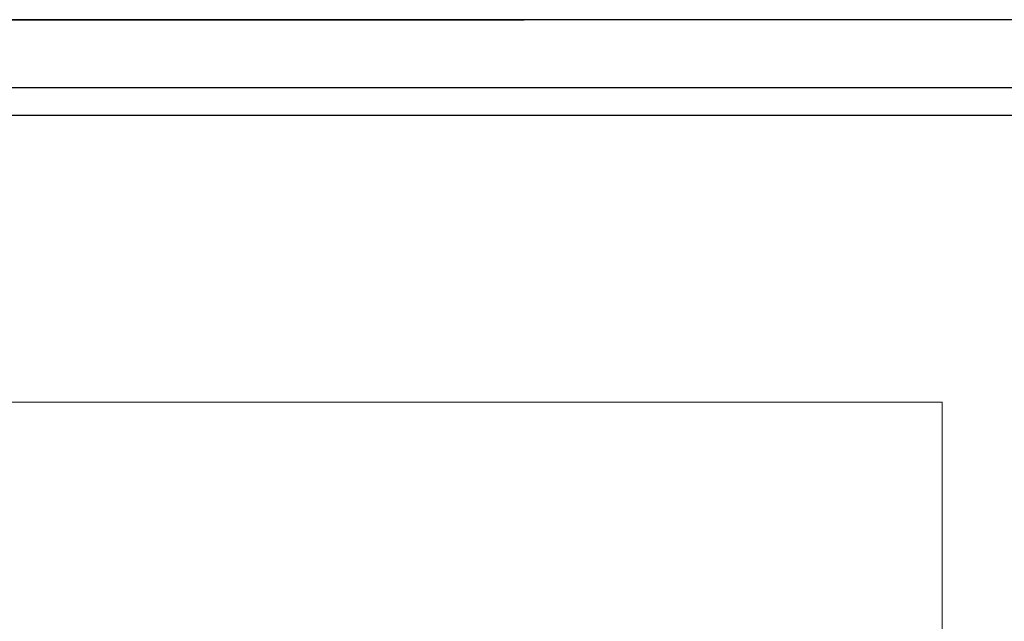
# Model space of a CAD drawing. Header units: metres. Extents: x 0 to 0.84, y 0 to 0.297.
# Tile 19 of 20: x 0.693 to 0.765, y 0.253 to 0.297. Entities that reach past the tile are written whole.
import ezdxf

# ---------------------------------------------------------------- set-up
doc = ezdxf.new("R2010")
doc.units = ezdxf.units.M
doc.linetypes.add('Teckovana 0.5x', pattern=[0.04, 0, -0.04])
doc.layers.add('Legende_ Beschreibung', color=7, linetype='Continuous', lineweight=25)
doc.layers.add('Standard', color=7, linetype='Continuous', lineweight=25)

msp = doc.modelspace()

# ---------------------------------------------------------------- linework, layer by layer
at = {"layer": 'Legende_ Beschreibung', "color": 7, "linetype": 'Continuous', "lineweight": 25, "transparency": 33554687}
msp.add_line((0.655, 0.29), (0.83, 0.29), dxfattribs=at)
at = {"layer": 'Standard', "color": 7, "linetype": 'Teckovana 0.5x', "lineweight": 35, "transparency": 33554687}
msp.add_line((0.63, 0.297), (0.84, 0.297), dxfattribs=at)
at = {"layer": 'Standard', "color": 7, "linetype": 'Continuous', "lineweight": 25, "transparency": 33554687}
for points in [[(0, 0), (0.84, 0), (0.84, 0.297), (0, 0.297), (0, 0)], [(0.005, 0.005), (0.835, 0.005), (0.835, 0.292), (0.005, 0.292), (0.005, 0.005)]]:
    msp.add_lwpolyline(points, close=True, dxfattribs=at)
at = {"layer": 'Standard', "color": 7, "linetype": 'Continuous', "lineweight": 13, "transparency": 33554687}
msp.add_lwpolyline([(0.666049, 0.228575), (0.760621, 0.228575), (0.760621, 0.268975), (0.666049, 0.268975), (0.666049, 0.228575)], dxfattribs=at)

doc.saveas('drawing.dxf')
